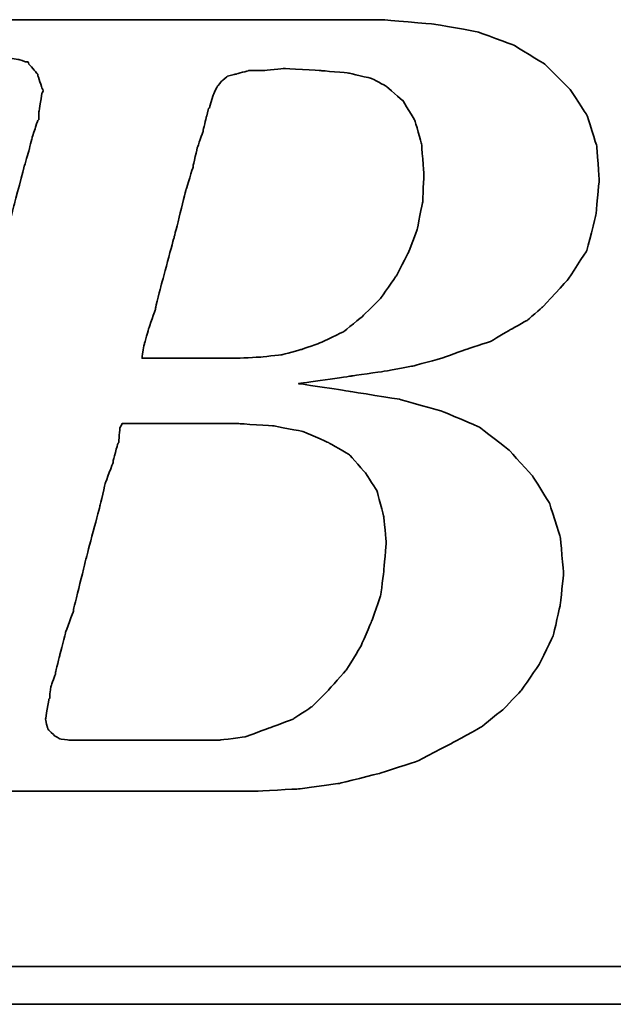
# Model space of a CAD drawing. Header units: millimetres. Extents: x 392 to 686, y 99 to 222.
# Tile 31 of 51: x 600.69 to 604.04, y 130.03 to 135.58. Entities that reach past the tile are written whole.
import ezdxf

# ---------------------------------------------------------------- set-up
doc = ezdxf.new("R2010")
doc.units = ezdxf.units.MM
doc.layers.add('DIM', color=4, linetype='Continuous')
doc.layers.add('layer 1', color=7, linetype='Continuous')

# ---------------------------------------------------------------- blocks, each defined once
blk = doc.blocks.new('TBI MOTION logo(完整正式版)')
at = {"layer": 'layer 1', "color": 22, "lineweight": 35}
for points, knots in [([(-64.65375, -6.86375), (-64.65375, -6.86375), (-64.84375, -7.29625), (-64.84375, -7.29625), (-64.84375, -7.29625), (-64.84375, -7.29625), (-64.86875, -7.34375), (-64.86875, -7.34375), (-64.86875, -7.34375), (-64.86875, -7.34375), (-64.86875, -7.36875), (-64.86875, -7.36875), (-64.86875, -7.36875), (-64.86875, -7.36875), (-65.15375, -7.65375), (-65.15375, -7.65375), (-65.15375, -7.65375), (-65.15375, -7.65375), (-65.17875, -7.65375), (-65.17875, -7.65375), (-65.17875, -7.65375), (-65.17875, -7.65375), (-65.20375, -7.67875), (-65.20375, -7.67875), (-65.20375, -7.67875), (-65.20375, -7.67875), (-65.58875, -7.87125), (-65.58875, -7.87125), (-65.58875, -7.87125), (-65.58875, -7.87125), (-65.63375, -7.87125), (-65.63375, -7.87125), (-65.63375, -7.87125), (-65.63375, -7.87125), (-65.65875, -7.89375), (-65.65875, -7.89375), (-65.65875, -7.89375), (-65.65875, -7.89375), (-66.09375, -7.94375), (-66.09375, -7.94375), (-66.09375, -7.94375), (-66.09375, -7.94375), (-66.11375, -7.94375), (-66.11375, -7.94375), (-66.11375, -7.94375), (-66.11375, -7.94375), (-66.16375, -7.94375), (-66.16375, -7.94375), (-66.16375, -7.94375), (-66.16375, -7.94375), (-66.30875, -7.94375), (-66.30875, -7.94375), (-66.30875, -7.94375), (-66.30875, -7.94375), (-66.69375, -7.94375), (-66.69375, -7.94375), (-66.69375, -7.94375), (-66.69375, -7.94375), (-67.07375, -7.94375), (-67.07375, -7.94375), (-67.07375, -7.94375), (-67.07375, -7.94375), (-67.12375, -7.94375), (-67.12375, -7.94375), (-67.12375, -7.94375), (-67.12375, -7.94375), (-67.12375, -7.96625), (-67.12375, -7.96625), (-67.12375, -7.96625), (-67.12375, -7.96625), (-67.14875, -7.99125), (-67.14875, -7.99125), (-67.14875, -7.99125), (-67.14875, -7.99125), (-67.24375, -8.34875), (-67.24375, -8.34875), (-67.24375, -8.34875), (-67.24375, -8.34875), (-67.31375, -8.68625), (-67.31375, -8.68625), (-67.31375, -8.68625), (-67.31375, -8.68625), (-67.26875, -8.68625), (-67.26875, -8.68625), (-67.26875, -8.68625), (-67.26875, -8.68625), (-67.07375, -8.68625), (-67.07375, -8.68625), (-67.07375, -8.68625), (-67.07375, -8.68625), (-66.54875, -8.68625), (-66.54875, -8.68625), (-66.54875, -8.68625), (-66.54875, -8.68625), (-65.82625, -8.68625), (-65.82625, -8.68625), (-65.82625, -8.68625), (-65.82625, -8.68625), (-65.01375, -8.68625), (-65.01375, -8.68625), (-65.01375, -8.68625), (-65.01375, -8.68625), (-64.05375, -8.68625), (-64.05375, -8.68625), (-64.05375, -8.68625), (-64.05375, -8.68625), (-62.08375, -8.68625), (-62.08375, -8.68625), (-62.08375, -8.68625), (-62.08375, -8.68625), (-60.06875, -8.68625), (-60.06875, -8.68625), (-60.06875, -8.68625), (-60.06875, -8.68625), (-59.10875, -8.68625), (-59.10875, -8.68625), (-59.10875, -8.68625), (-59.10875, -8.68625), (-58.29375, -8.68625), (-58.29375, -8.68625), (-58.29375, -8.68625), (-58.29375, -8.68625), (-57.57375, -8.68625), (-57.57375, -8.68625), (-57.57375, -8.68625), (-57.57375, -8.68625), (-57.04875, -8.68625), (-57.04875, -8.68625), (-57.04875, -8.68625), (-57.04875, -8.68625), (-56.85375, -8.68625), (-56.85375, -8.68625), (-56.85375, -8.68625), (-56.85375, -8.68625), (-56.70875, -8.68625), (-56.70875, -8.68625), (-56.70875, -8.68625), (-56.70875, -8.68625), (-56.61375, -8.68625), (-56.61375, -8.68625), (-56.61375, -8.68625), (-56.61375, -8.68625), (-56.56875, -8.68625), (-56.56875, -8.68625), (-56.56875, -8.68625), (-56.56875, -8.68625), (-55.65375, -8.63875), (-55.65375, -8.63875), (-55.65375, -8.63875), (-55.65375, -8.63875), (-54.76875, -8.51875), (-54.76875, -8.51875), (-54.76875, -8.51875), (-54.76875, -8.51875), (-53.90375, -8.30375), (-53.90375, -8.30375), (-53.90375, -8.30375), (-53.90375, -8.30375), (-53.08875, -8.03875), (-53.08875, -8.03875), (-53.08875, -8.03875), (-53.08875, -8.03875), (-52.34375, -7.65375), (-52.34375, -7.65375), (-52.34375, -7.65375), (-52.34375, -7.65375), (-51.69875, -7.29625), (-51.69875, -7.29625), (-51.69875, -7.29625), (-51.69875, -7.29625), (-51.21875, -6.91125), (-51.21875, -6.91125), (-51.21875, -6.91125), (-51.21875, -6.91125), (-50.83375, -6.50375), (-50.83375, -6.50375), (-50.83375, -6.50375), (-50.83375, -6.50375), (-50.44875, -5.94875), (-50.44875, -5.94875), (-50.44875, -5.94875), (-50.44875, -5.94875), (-50.13875, -5.30375), (-50.13875, -5.30375), (-50.13875, -5.30375), (-50.13875, -5.30375), (-49.99375, -4.65375), (-49.99375, -4.65375), (-49.99375, -4.65375), (-49.99375, -4.65375), (-49.92375, -3.98375), (-49.92375, -3.98375), (-49.92375, -3.98375), (-49.92375, -3.98375), (-49.99375, -3.19374), (-49.99375, -3.19374), (-49.99375, -3.19374), (-49.99375, -3.19374), (-50.23374, -2.44874), (-50.23374, -2.44874), (-50.23374, -2.44874), (-50.23374, -2.44874), (-50.59375, -1.87374), (-50.59375, -1.87374), (-50.59375, -1.87374), (-50.59375, -1.87374), (-51.09875, -1.31874), (-51.09875, -1.31874), (-51.09875, -1.31874), (-51.09875, -1.31874), (-51.74375, -0.81875), (-51.74375, -0.81875), (-51.74375, -0.81875), (-51.74375, -0.81875), (-52.53875, -0.48125), (-52.53875, -0.48125), (-52.53875, -0.48125), (-52.53875, -0.48125), (-53.47375, -0.21875), (-53.47375, -0.21875), (-53.47375, -0.21875), (-53.47375, -0.21875), (-54.52875, -0.04874), (-54.52875, -0.04874), (-54.52875, -0.04874), (-54.52875, -0.04874), (-55.65375, 0.12125), (-55.65375, 0.12125), (-55.65375, 0.12125), (-55.65375, 0.12125), (-54.50375, 0.28624), (-54.50375, 0.28624), (-54.50375, 0.28624), (-54.50375, 0.28624), (-53.83375, 0.38124), (-53.83375, 0.38124), (-53.83375, 0.38124), (-53.83375, 0.38124), (-53.18375, 0.50125), (-53.18375, 0.50125), (-53.18375, 0.50125), (-53.18375, 0.50125), (-52.55875, 0.66874), (-52.55875, 0.66874), (-52.55875, 0.66874), (-52.55875, 0.66874), (-52.03375, 0.86124), (-52.03375, 0.86124), (-52.03375, 0.86124), (-52.03375, 0.86124), (-51.50374, 1.03124), (-51.50374, 1.03124), (-51.50374, 1.03124), (-51.50374, 1.03124), (-51.09875, 1.27125), (-51.09875, 1.27125), (-51.09875, 1.27125), (-51.09875, 1.27125), (-50.71375, 1.48624), (-50.71375, 1.48624), (-50.71375, 1.48624), (-50.71375, 1.48624), (-50.37625, 1.77625), (-50.37625, 1.77625), (-50.37625, 1.77625), (-50.37625, 1.77625), (-49.82375, 2.37625), (-49.82375, 2.37625), (-49.82375, 2.37625), (-49.82375, 2.37625), (-49.41875, 2.99625), (-49.41875, 2.99625), (-49.41875, 2.99625), (-49.41875, 2.99625), (-49.22375, 3.76625), (-49.22375, 3.76625), (-49.22375, 3.76625), (-49.22375, 3.76625), (-49.15375, 4.50874), (-49.15375, 4.50874), (-49.15375, 4.50874), (-49.15375, 4.50874), (-49.20375, 5.25125), (-49.20375, 5.25125), (-49.20375, 5.25125), (-49.20375, 5.25125), (-49.41875, 5.92625), (-49.41875, 5.92625), (-49.41875, 5.92625), (-49.41875, 5.92625), (-49.77875, 6.47625), (-49.77875, 6.47625), (-49.77875, 6.47625), (-49.77875, 6.47625), (-50.33125, 7.02624), (-50.33125, 7.02624), (-50.33125, 7.02624), (-50.33125, 7.02624), (-51.00125, 7.43625), (-51.00125, 7.43625), (-51.00125, 7.43625), (-51.00125, 7.43625), (-51.79375, 7.72625), (-51.79375, 7.72625), (-51.79375, 7.72625), (-51.79375, 7.72625), (-52.72875, 7.89124), (-52.72875, 7.89124), (-52.72875, 7.89124), (-52.72875, 7.89124), (-53.83375, 7.98625), (-53.83375, 7.98625), (-53.83375, 7.98625), (-53.83375, 7.98625), (-53.92875, 7.98625), (-53.92875, 7.98625), (-53.92875, 7.98625), (-53.92875, 7.98625), (-54.26375, 7.98625), (-54.26375, 7.98625), (-54.26375, 7.98625), (-54.26375, 7.98625), (-54.74375, 7.98625), (-54.74375, 7.98625), (-54.74375, 7.98625), (-54.74375, 7.98625), (-55.36875, 7.98625), (-55.36875, 7.98625), (-55.36875, 7.98625), (-55.36875, 7.98625), (-56.13375, 7.98625), (-56.13375, 7.98625), (-56.13375, 7.98625), (-56.13375, 7.98625), (-56.94875, 7.98625), (-56.94875, 7.98625), (-56.94875, 7.98625), (-56.94875, 7.98625), (-58.77625, 7.98625), (-58.77625, 7.98625), (-58.77625, 7.98625), (-58.77625, 7.98625), (-60.59875, 7.98625), (-60.59875, 7.98625), (-60.59875, 7.98625), (-60.59875, 7.98625), (-61.41375, 7.98625), (-61.41375, 7.98625), (-61.41375, 7.98625), (-61.41375, 7.98625), (-62.17875, 7.98625), (-62.17875, 7.98625), (-62.17875, 7.98625), (-62.17875, 7.98625), (-62.80375, 7.98625), (-62.80375, 7.98625), (-62.80375, 7.98625), (-62.80375, 7.98625), (-63.30625, 7.98625), (-63.30625, 7.98625), (-63.30625, 7.98625), (-63.30625, 7.98625), (-63.57375, 7.98625), (-63.57375, 7.98625), (-63.57375, 7.98625), (-63.57375, 7.98625), (-63.57375, 7.96375), (-63.57375, 7.96375), (-63.57375, 7.96375), (-63.57375, 7.96375), (-63.59875, 7.94125), (-63.59875, 7.94125), (-63.59875, 7.94125), (-63.59875, 7.94125), (-63.69375, 7.55625), (-63.69375, 7.55625), (-63.69375, 7.55625), (-63.69375, 7.55625), (-63.76375, 7.24624), (-63.76375, 7.24624), (-63.76375, 7.24624), (-63.76375, 7.24624), (-63.23875, 7.24624), (-63.23875, 7.24624), (-63.23875, 7.24624), (-63.23875, 7.24624), (-62.75875, 7.24624), (-62.75875, 7.24624), (-62.75875, 7.24624), (-62.75875, 7.24624), (-62.61125, 7.24624), (-62.61125, 7.24624), (-62.61125, 7.24624), (-62.61125, 7.24624), (-62.56625, 7.24624), (-62.56625, 7.24624), (-62.56625, 7.24624), (-62.56625, 7.24624), (-62.22875, 7.24624), (-62.22875, 7.24624), (-62.22875, 7.24624), (-62.22875, 7.24624), (-62.20375, 7.24624), (-62.20375, 7.24624), (-62.20375, 7.24624), (-62.20375, 7.24624), (-62.17875, 7.21875), (-62.17875, 7.21875), (-62.17875, 7.21875), (-62.17875, 7.21875), (-61.96375, 7.17125), (-61.96375, 7.17125), (-61.96375, 7.17125), (-61.96375, 7.17125), (-61.72375, 7.12624), (-61.72375, 7.12624), (-61.72375, 7.12624), (-61.72375, 7.12624), (-61.70375, 7.12624), (-61.70375, 7.12624), (-61.70375, 7.12624), (-61.70375, 7.12624), (-61.55875, 7.07624), (-61.55875, 7.07624), (-61.55875, 7.07624), (-61.55875, 7.07624), (-61.50875, 7.07624), (-61.50875, 7.07624), (-61.50875, 7.07624), (-61.50875, 7.07624), (-61.48375, 7.02624), (-61.48375, 7.02624), (-61.48375, 7.02624), (-61.48375, 7.02624), (-61.31875, 6.83375), (-61.31875, 6.83375), (-61.31875, 6.83375), (-61.31875, 6.83375), (-61.29375, 6.81125), (-61.29375, 6.81125), (-61.29375, 6.81125), (-61.29375, 6.81125), (-61.29375, 6.78625), (-61.29375, 6.78625), (-61.29375, 6.78625), (-61.29375, 6.78625), (-61.19875, 6.50124), (-61.19875, 6.50124), (-61.19875, 6.50124), (-61.19875, 6.50124), (-61.17375, 6.45124), (-61.17375, 6.45124), (-61.17375, 6.45124), (-61.17375, 6.45124), (-61.19875, 6.40625), (-61.19875, 6.40625), (-61.19875, 6.40625), (-61.19875, 6.40625), (-61.26875, 5.99624), (-61.26875, 5.99624), (-61.26875, 5.99624), (-61.26875, 5.99624), (-61.26875, 5.85125), (-61.26875, 5.85125), (-61.26875, 5.85125), (-61.26875, 5.85125), (-61.26875, 5.82625), (-61.26875, 5.82625), (-61.26875, 5.82625), (-61.26875, 5.82625), (-61.29375, 5.80625), (-61.29375, 5.80625), (-61.29375, 5.80625), (-61.29375, 5.80625), (-61.34125, 5.66125), (-61.34125, 5.66125), (-61.34125, 5.66125), (-61.34125, 5.66125), (-61.41375, 5.44625), (-61.41375, 5.44625), (-61.41375, 5.44625), (-61.41375, 5.44625), (-61.48375, 5.15625), (-61.48375, 5.15625), (-61.48375, 5.15625), (-61.48375, 5.15625), (-61.58375, 4.82124), (-61.58375, 4.82124), (-61.58375, 4.82124), (-61.58375, 4.82124), (-61.79875, 4.00375), (-61.79875, 4.00375), (-61.79875, 4.00375), (-61.79875, 4.00375), (-62.05875, 2.99625), (-62.05875, 2.99625), (-62.05875, 2.99625), (-62.05875, 2.99625), (-62.34875, 1.91625), (-62.34875, 1.91625), (-62.34875, 1.91625), (-62.34875, 1.91625), (-62.97375, -0.41124), (-62.97375, -0.41124), (-62.97375, -0.41124), (-62.97375, -0.41124), (-63.59875, -2.75875), (-63.59875, -2.75875), (-63.59875, -2.75875), (-63.59875, -2.75875), (-63.88375, -3.86374), (-63.88375, -3.86374), (-63.88375, -3.86374), (-63.88375, -3.86374), (-64.14875, -4.82374), (-64.14875, -4.82374), (-64.14875, -4.82374), (-64.14875, -4.82374), (-64.36375, -5.64125), (-64.36375, -5.64125), (-64.36375, -5.64125), (-64.36375, -5.64125), (-64.43625, -5.97625), (-64.43625, -5.97625), (-64.43625, -5.97625), (-64.43625, -5.97625), (-64.50875, -6.28625), (-64.50875, -6.28625), (-64.50875, -6.28625), (-64.50875, -6.28625), (-64.50875, -6.30875), (-64.50875, -6.30875), (-64.50875, -6.30875), (-64.50875, -6.30875), (-64.57875, -6.50375), (-64.57875, -6.50375), (-64.57875, -6.50375), (-64.57875, -6.50375), (-64.62875, -6.69625), (-64.62875, -6.69625), (-64.62875, -6.69625), (-64.62875, -6.69625), (-64.62875, -6.76875), (-64.62875, -6.76875), (-64.62875, -6.76875), (-64.62875, -6.76875), (-64.62875, -6.81375), (-64.62875, -6.81375), (-64.62875, -6.81375), (-64.62875, -6.81375), (-64.62875, -6.83875), (-64.62875, -6.83875), (-64.62875, -6.83875), (-64.62875, -6.83875), (-64.65375, -6.86375), (-64.65375, -6.86375)], [0, 0, 0, 0, 0.00719424, 0.00719424, 0.00719424, 0.00719425, 0.01438849, 0.01438849, 0.01438849, 0.0143885, 0.02158273, 0.02158273, 0.02158273, 0.02158274, 0.02877698, 0.02877698, 0.02877698, 0.02877699, 0.03597122, 0.03597122, 0.03597122, 0.03597123, 0.04316547, 0.04316547, 0.04316547, 0.04316548, 0.05035971, 0.05035971, 0.05035971, 0.05035972, 0.05755396, 0.05755396, 0.05755396, 0.05755397, 0.0647482, 0.0647482, 0.0647482, 0.06474821, 0.07194245, 0.07194245, 0.07194245, 0.07194246, 0.07913669, 0.07913669, 0.07913669, 0.0791367, 0.08633094, 0.08633094, 0.08633094, 0.08633095, 0.09352518, 0.09352518, 0.09352518, 0.09352519, 0.10071942, 0.10071942, 0.10071942, 0.10071943, 0.10791367, 0.10791367, 0.10791367, 0.10791368, 0.11510791, 0.11510791, 0.11510791, 0.11510792, 0.12230216, 0.12230216, 0.12230216, 0.12230217, 0.1294964, 0.1294964, 0.1294964, 0.12949641, 0.13669065, 0.13669065, 0.13669065, 0.13669066, 0.14388489, 0.14388489, 0.14388489, 0.1438849, 0.15107914, 0.15107914, 0.15107914, 0.15107915, 0.15827338, 0.15827338, 0.15827338, 0.15827339, 0.16546763, 0.16546763, 0.16546763, 0.16546764, 0.17266187, 0.17266187, 0.17266187, 0.17266188, 0.17985612, 0.17985612, 0.17985612, 0.17985613, 0.18705036, 0.18705036, 0.18705036, 0.18705037, 0.1942446, 0.1942446, 0.1942446, 0.19424461, 0.20143885, 0.20143885, 0.20143885, 0.20143886, 0.20863309, 0.20863309, 0.20863309, 0.2086331, 0.21582734, 0.21582734, 0.21582734, 0.21582735, 0.22302158, 0.22302158, 0.22302158, 0.22302159, 0.23021583, 0.23021583, 0.23021583, 0.23021584, 0.23741007, 0.23741007, 0.23741007, 0.23741008, 0.24460432, 0.24460432, 0.24460432, 0.24460433, 0.25179856, 0.25179856, 0.25179856, 0.25179857, 0.25899281, 0.25899281, 0.25899281, 0.25899282, 0.26618705, 0.26618705, 0.26618705, 0.26618706, 0.27338129, 0.27338129, 0.27338129, 0.2733813, 0.28057554, 0.28057554, 0.28057554, 0.28057555, 0.28776978, 0.28776978, 0.28776978, 0.28776979, 0.29496403, 0.29496403, 0.29496403, 0.29496404, 0.30215827, 0.30215827, 0.30215827, 0.30215828, 0.30935252, 0.30935252, 0.30935252, 0.30935253, 0.31654676, 0.31654676, 0.31654676, 0.31654677, 0.32374101, 0.32374101, 0.32374101, 0.32374102, 0.33093525, 0.33093525, 0.33093525, 0.33093526, 0.3381295, 0.3381295, 0.3381295, 0.33812951, 0.34532374, 0.34532374, 0.34532374, 0.34532375, 0.35251799, 0.35251799, 0.35251799, 0.352518, 0.35971223, 0.35971223, 0.35971223, 0.35971224, 0.36690647, 0.36690647, 0.36690647, 0.36690648, 0.37410072, 0.37410072, 0.37410072, 0.37410073, 0.38129496, 0.38129496, 0.38129496, 0.38129497, 0.38848921, 0.38848921, 0.38848921, 0.38848922, 0.39568345, 0.39568345, 0.39568345, 0.39568346, 0.4028777, 0.4028777, 0.4028777, 0.40287771, 0.41007194, 0.41007194, 0.41007194, 0.41007195, 0.41726619, 0.41726619, 0.41726619, 0.4172662, 0.42446043, 0.42446043, 0.42446043, 0.42446044, 0.43165468, 0.43165468, 0.43165468, 0.43165469, 0.43884892, 0.43884892, 0.43884892, 0.43884893, 0.44604317, 0.44604317, 0.44604317, 0.44604318, 0.45323741, 0.45323741, 0.45323741, 0.45323742, 0.46043165, 0.46043165, 0.46043165, 0.46043166, 0.4676259, 0.4676259, 0.4676259, 0.46762591, 0.47482014, 0.47482014, 0.47482014, 0.47482015, 0.48201439, 0.48201439, 0.48201439, 0.4820144, 0.48920863, 0.48920863, 0.48920863, 0.48920864, 0.49640288, 0.49640288, 0.49640288, 0.49640289, 0.50359712, 0.50359712, 0.50359712, 0.50359713, 0.51079137, 0.51079137, 0.51079137, 0.51079138, 0.51798561, 0.51798561, 0.51798561, 0.51798562, 0.52517986, 0.52517986, 0.52517986, 0.52517987, 0.5323741, 0.5323741, 0.5323741, 0.53237411, 0.53956835, 0.53956835, 0.53956835, 0.53956836, 0.54676259, 0.54676259, 0.54676259, 0.5467626, 0.55395683, 0.55395683, 0.55395683, 0.55395684, 0.56115108, 0.56115108, 0.56115108, 0.56115109, 0.56834532, 0.56834532, 0.56834532, 0.56834533, 0.57553957, 0.57553957, 0.57553957, 0.57553958, 0.58273381, 0.58273381, 0.58273381, 0.58273382, 0.58992806, 0.58992806, 0.58992806, 0.58992807, 0.5971223, 0.5971223, 0.5971223, 0.59712231, 0.60431655, 0.60431655, 0.60431655, 0.60431656, 0.61151079, 0.61151079, 0.61151079, 0.6115108, 0.61870504, 0.61870504, 0.61870504, 0.61870505, 0.62589928, 0.62589928, 0.62589928, 0.62589929, 0.63309353, 0.63309353, 0.63309353, 0.63309354, 0.64028777, 0.64028777, 0.64028777, 0.64028778, 0.64748201, 0.64748201, 0.64748201, 0.64748202, 0.65467626, 0.65467626, 0.65467626, 0.65467627, 0.6618705, 0.6618705, 0.6618705, 0.66187051, 0.66906475, 0.66906475, 0.66906475, 0.66906476, 0.67625899, 0.67625899, 0.67625899, 0.676259, 0.68345324, 0.68345324, 0.68345324, 0.68345325, 0.69064748, 0.69064748, 0.69064748, 0.69064749, 0.69784173, 0.69784173, 0.69784173, 0.69784174, 0.70503597, 0.70503597, 0.70503597, 0.70503598, 0.71223022, 0.71223022, 0.71223022, 0.71223023, 0.71942446, 0.71942446, 0.71942446, 0.71942447, 0.72661871, 0.72661871, 0.72661871, 0.72661872, 0.73381295, 0.73381295, 0.73381295, 0.73381296, 0.74100719, 0.74100719, 0.74100719, 0.7410072, 0.74820144, 0.74820144, 0.74820144, 0.74820145, 0.75539568, 0.75539568, 0.75539568, 0.75539569, 0.76258993, 0.76258993, 0.76258993, 0.76258994, 0.76978417, 0.76978417, 0.76978417, 0.76978418, 0.77697842, 0.77697842, 0.77697842, 0.77697843, 0.78417266, 0.78417266, 0.78417266, 0.78417267, 0.79136691, 0.79136691, 0.79136691, 0.79136692, 0.79856115, 0.79856115, 0.79856115, 0.79856116, 0.8057554, 0.8057554, 0.8057554, 0.80575541, 0.81294964, 0.81294964, 0.81294964, 0.81294965, 0.82014388, 0.82014388, 0.82014388, 0.82014389, 0.82733813, 0.82733813, 0.82733813, 0.82733814, 0.83453237, 0.83453237, 0.83453237, 0.83453238, 0.84172662, 0.84172662, 0.84172662, 0.84172663, 0.84892086, 0.84892086, 0.84892086, 0.84892087, 0.85611511, 0.85611511, 0.85611511, 0.85611512, 0.86330935, 0.86330935, 0.86330935, 0.86330936, 0.8705036, 0.8705036, 0.8705036, 0.87050361, 0.87769784, 0.87769784, 0.87769784, 0.87769785, 0.88489209, 0.88489209, 0.88489209, 0.8848921, 0.89208633, 0.89208633, 0.89208633, 0.89208634, 0.89928058, 0.89928058, 0.89928058, 0.89928059, 0.90647482, 0.90647482, 0.90647482, 0.90647483, 0.91366906, 0.91366906, 0.91366906, 0.91366907, 0.92086331, 0.92086331, 0.92086331, 0.92086332, 0.92805755, 0.92805755, 0.92805755, 0.92805756, 0.9352518, 0.9352518, 0.9352518, 0.93525181, 0.94244604, 0.94244604, 0.94244604, 0.94244605, 0.94964029, 0.94964029, 0.94964029, 0.9496403, 0.95683453, 0.95683453, 0.95683453, 0.95683454, 0.96402878, 0.96402878, 0.96402878, 0.96402879, 0.97122302, 0.97122302, 0.97122302, 0.97122303, 0.97841727, 0.97841727, 0.97841727, 0.97841728, 0.98561151, 0.98561151, 0.98561151, 0.98561152, 0.99280576, 0.99280576, 0.99280576, 0.99280577, 1, 1, 1, 1]), ([(-57.50375, 6.35625), (-57.50375, 6.35625), (-57.57375, 6.11625), (-57.57375, 6.11625), (-57.57375, 6.11625), (-57.57375, 6.11625), (-57.57375, 6.09125), (-57.57375, 6.09125), (-57.57375, 6.09125), (-57.57375, 6.09125), (-57.59875, 6.06625), (-57.59875, 6.06625), (-57.59875, 6.06625), (-57.59875, 6.06625), (-57.64875, 5.87625), (-57.64875, 5.87625), (-57.64875, 5.87625), (-57.64875, 5.87625), (-57.71875, 5.58875), (-57.71875, 5.58875), (-57.71875, 5.58875), (-57.71875, 5.58875), (-57.71875, 5.56625), (-57.71875, 5.56625), (-57.71875, 5.56625), (-57.71875, 5.56625), (-57.83875, 5.23125), (-57.83875, 5.23125), (-57.83875, 5.23125), (-57.83875, 5.23125), (-57.93625, 4.82124), (-57.93625, 4.82124), (-57.93625, 4.82124), (-57.93625, 4.82124), (-57.93625, 4.79624), (-57.93625, 4.79624), (-57.93625, 4.79624), (-57.93625, 4.79624), (-58.07875, 4.34125), (-58.07875, 4.34125), (-58.07875, 4.34125), (-58.07875, 4.34125), (-58.34375, 3.28625), (-58.34375, 3.28625), (-58.34375, 3.28625), (-58.34375, 3.28625), (-58.62875, 2.23124), (-58.62875, 2.23124), (-58.62875, 2.23124), (-58.62875, 2.23124), (-58.74875, 1.75125), (-58.74875, 1.75125), (-58.74875, 1.75125), (-58.74875, 1.75125), (-58.74875, 1.72625), (-58.74875, 1.72625), (-58.74875, 1.72625), (-58.74875, 1.72625), (-58.89375, 1.31625), (-58.89375, 1.31625), (-58.89375, 1.31625), (-58.89375, 1.31625), (-58.98875, 0.98124), (-58.98875, 0.98124), (-58.98875, 0.98124), (-58.98875, 0.98124), (-59.03875, 0.71625), (-59.03875, 0.71625), (-59.03875, 0.71625), (-59.03875, 0.71625), (-59.03875, 0.66874), (-59.03875, 0.66874), (-59.03875, 0.66874), (-59.03875, 0.66874), (-58.91875, 0.66874), (-58.91875, 0.66874), (-58.91875, 0.66874), (-58.91875, 0.66874), (-58.53375, 0.66874), (-58.53375, 0.66874), (-58.53375, 0.66874), (-58.53375, 0.66874), (-58.10375, 0.66874), (-58.10375, 0.66874), (-58.10375, 0.66874), (-58.10375, 0.66874), (-57.66875, 0.66874), (-57.66875, 0.66874), (-57.66875, 0.66874), (-57.66875, 0.66874), (-57.33375, 0.66874), (-57.33375, 0.66874), (-57.33375, 0.66874), (-57.33375, 0.66874), (-57.09375, 0.66874), (-57.09375, 0.66874), (-57.09375, 0.66874), (-57.09375, 0.66874), (-56.99875, 0.66874), (-56.99875, 0.66874), (-56.99875, 0.66874), (-56.99875, 0.66874), (-56.49375, 0.69374), (-56.49375, 0.69374), (-56.49375, 0.69374), (-56.49375, 0.69374), (-56.01375, 0.74374), (-56.01375, 0.74374), (-56.01375, 0.74374), (-56.01375, 0.74374), (-55.58375, 0.86124), (-55.58375, 0.86124), (-55.58375, 0.86124), (-55.58375, 0.86124), (-55.17375, 1.00624), (-55.17375, 1.00624), (-55.17375, 1.00624), (-55.17375, 1.00624), (-54.67375, 1.24625), (-54.67375, 1.24625), (-54.67375, 1.24625), (-54.67375, 1.24625), (-54.26375, 1.58124), (-54.26375, 1.58124), (-54.26375, 1.58124), (-54.26375, 1.58124), (-53.87875, 1.96374), (-53.87875, 1.96374), (-53.87875, 1.96374), (-53.87875, 1.96374), (-53.54375, 2.44625), (-53.54375, 2.44625), (-53.54375, 2.44625), (-53.54375, 2.44625), (-53.27875, 2.95125), (-53.27875, 2.95125), (-53.27875, 2.95125), (-53.27875, 2.95125), (-53.08875, 3.45124), (-53.08875, 3.45124), (-53.08875, 3.45124), (-53.08875, 3.45124), (-52.96875, 4.05124), (-52.96875, 4.05124), (-52.96875, 4.05124), (-52.96875, 4.05124), (-52.94375, 4.65125), (-52.94375, 4.65125), (-52.94375, 4.65125), (-52.94375, 4.65125), (-52.99375, 5.30125), (-52.99375, 5.30125), (-52.99375, 5.30125), (-52.99375, 5.30125), (-53.13875, 5.80625), (-53.13875, 5.80625), (-53.13875, 5.80625), (-53.13875, 5.80625), (-53.39875, 6.23625), (-53.39875, 6.23625), (-53.39875, 6.23625), (-53.39875, 6.23625), (-53.75875, 6.54875), (-53.75875, 6.54875), (-53.75875, 6.54875), (-53.75875, 6.54875), (-54.07375, 6.71625), (-54.07375, 6.71625), (-54.07375, 6.71625), (-54.07375, 6.71625), (-54.57375, 6.83375), (-54.57375, 6.83375), (-54.57375, 6.83375), (-54.57375, 6.83375), (-55.17375, 6.88625), (-55.17375, 6.88625), (-55.17375, 6.88625), (-55.17375, 6.88625), (-55.96875, 6.93125), (-55.96875, 6.93125), (-55.96875, 6.93125), (-55.96875, 6.93125), (-56.39875, 6.88625), (-56.39875, 6.88625), (-56.39875, 6.88625), (-56.39875, 6.88625), (-56.42125, 6.88625), (-56.42125, 6.88625), (-56.42125, 6.88625), (-56.42125, 6.88625), (-56.73375, 6.88625), (-56.73375, 6.88625), (-56.73375, 6.88625), (-56.73375, 6.88625), (-56.99875, 6.81125), (-56.99875, 6.81125), (-56.99875, 6.81125), (-56.99875, 6.81125), (-57.02375, 6.81125), (-57.02375, 6.81125), (-57.02375, 6.81125), (-57.02375, 6.81125), (-57.18875, 6.76625), (-57.18875, 6.76625), (-57.18875, 6.76625), (-57.18875, 6.76625), (-57.30875, 6.66625), (-57.30875, 6.66625), (-57.30875, 6.66625), (-57.30875, 6.66625), (-57.40875, 6.54875), (-57.40875, 6.54875), (-57.40875, 6.54875), (-57.40875, 6.54875), (-57.50375, 6.35625), (-57.50375, 6.35625)], [0, 0, 0, 0, 0.01851852, 0.01851852, 0.01851852, 0.01851853, 0.03703704, 0.03703704, 0.03703704, 0.03703705, 0.05555556, 0.05555556, 0.05555556, 0.05555557, 0.07407407, 0.07407407, 0.07407407, 0.07407408, 0.09259259, 0.09259259, 0.09259259, 0.0925926, 0.11111111, 0.11111111, 0.11111111, 0.11111112, 0.12962963, 0.12962963, 0.12962963, 0.12962964, 0.14814815, 0.14814815, 0.14814815, 0.14814816, 0.16666667, 0.16666667, 0.16666667, 0.16666668, 0.18518519, 0.18518519, 0.18518519, 0.1851852, 0.2037037, 0.2037037, 0.2037037, 0.20370371, 0.22222222, 0.22222222, 0.22222222, 0.22222223, 0.24074074, 0.24074074, 0.24074074, 0.24074075, 0.25925926, 0.25925926, 0.25925926, 0.25925927, 0.27777778, 0.27777778, 0.27777778, 0.27777779, 0.2962963, 0.2962963, 0.2962963, 0.29629631, 0.31481481, 0.31481481, 0.31481481, 0.31481482, 0.33333333, 0.33333333, 0.33333333, 0.33333334, 0.35185185, 0.35185185, 0.35185185, 0.35185186, 0.37037037, 0.37037037, 0.37037037, 0.37037038, 0.38888889, 0.38888889, 0.38888889, 0.3888889, 0.40740741, 0.40740741, 0.40740741, 0.40740742, 0.42592593, 0.42592593, 0.42592593, 0.42592594, 0.44444444, 0.44444444, 0.44444444, 0.44444445, 0.46296296, 0.46296296, 0.46296296, 0.46296297, 0.48148148, 0.48148148, 0.48148148, 0.48148149, 0.5, 0.5, 0.5, 0.50000001, 0.51851852, 0.51851852, 0.51851852, 0.51851853, 0.53703704, 0.53703704, 0.53703704, 0.53703705, 0.55555556, 0.55555556, 0.55555556, 0.55555557, 0.57407407, 0.57407407, 0.57407407, 0.57407408, 0.59259259, 0.59259259, 0.59259259, 0.5925926, 0.61111111, 0.61111111, 0.61111111, 0.61111112, 0.62962963, 0.62962963, 0.62962963, 0.62962964, 0.64814815, 0.64814815, 0.64814815, 0.64814816, 0.66666667, 0.66666667, 0.66666667, 0.66666668, 0.68518519, 0.68518519, 0.68518519, 0.6851852, 0.7037037, 0.7037037, 0.7037037, 0.70370371, 0.72222222, 0.72222222, 0.72222222, 0.72222223, 0.74074074, 0.74074074, 0.74074074, 0.74074075, 0.75925926, 0.75925926, 0.75925926, 0.75925927, 0.77777778, 0.77777778, 0.77777778, 0.77777779, 0.7962963, 0.7962963, 0.7962963, 0.79629631, 0.81481481, 0.81481481, 0.81481481, 0.81481482, 0.83333333, 0.83333333, 0.83333333, 0.83333334, 0.85185185, 0.85185185, 0.85185185, 0.85185186, 0.87037037, 0.87037037, 0.87037037, 0.87037038, 0.88888889, 0.88888889, 0.88888889, 0.8888889, 0.90740741, 0.90740741, 0.90740741, 0.90740742, 0.92592593, 0.92592593, 0.92592593, 0.92592594, 0.94444444, 0.94444444, 0.94444444, 0.94444445, 0.96296296, 0.96296296, 0.96296296, 0.96296297, 0.98148148, 0.98148148, 0.98148148, 0.98148149, 1, 1, 1, 1]), ([(-61.03125, -6.57375), (-61.03125, -6.57375), (-61.03125, -6.67125), (-61.03125, -6.67125), (-61.03125, -6.67125), (-61.03125, -6.67125), (-61.05375, -6.69625), (-61.05375, -6.69625), (-61.05375, -6.69625), (-61.05375, -6.69625), (-61.12375, -7.12875), (-61.12375, -7.12875), (-61.12375, -7.12875), (-61.12375, -7.12875), (-61.07875, -7.34375), (-61.07875, -7.34375), (-61.07875, -7.34375), (-61.07875, -7.34375), (-60.93375, -7.48875), (-60.93375, -7.48875), (-60.93375, -7.48875), (-60.93375, -7.48875), (-60.81375, -7.55625), (-60.81375, -7.55625), (-60.81375, -7.55625), (-60.81375, -7.55625), (-60.62375, -7.58375), (-60.62375, -7.58375), (-60.62375, -7.58375), (-60.62375, -7.58375), (-60.30875, -7.58375), (-60.30875, -7.58375), (-60.30875, -7.58375), (-60.30875, -7.58375), (-59.97375, -7.58375), (-59.97375, -7.58375), (-59.97375, -7.58375), (-59.97375, -7.58375), (-59.87875, -7.58375), (-59.87875, -7.58375), (-59.87875, -7.58375), (-59.87875, -7.58375), (-59.63625, -7.58375), (-59.63625, -7.58375), (-59.63625, -7.58375), (-59.63625, -7.58375), (-58.96875, -7.58375), (-58.96875, -7.58375), (-58.96875, -7.58375), (-58.96875, -7.58375), (-58.29375, -7.58375), (-58.29375, -7.58375), (-58.29375, -7.58375), (-58.29375, -7.58375), (-58.05375, -7.58375), (-58.05375, -7.58375), (-58.05375, -7.58375), (-58.05375, -7.58375), (-57.98375, -7.58375), (-57.98375, -7.58375), (-57.98375, -7.58375), (-57.98375, -7.58375), (-57.35875, -7.58375), (-57.35875, -7.58375), (-57.35875, -7.58375), (-57.35875, -7.58375), (-56.78375, -7.50875), (-56.78375, -7.50875), (-56.78375, -7.50875), (-56.78375, -7.50875), (-56.27875, -7.31875), (-56.27875, -7.31875), (-56.27875, -7.31875), (-56.27875, -7.31875), (-55.77375, -7.12875), (-55.77375, -7.12875), (-55.77375, -7.12875), (-55.77375, -7.12875), (-55.36875, -6.86375), (-55.36875, -6.86375), (-55.36875, -6.86375), (-55.36875, -6.86375), (-55.00875, -6.50375), (-55.00875, -6.50375), (-55.00875, -6.50375), (-55.00875, -6.50375), (-54.62375, -6.06875), (-54.62375, -6.06875), (-54.62375, -6.06875), (-54.62375, -6.06875), (-54.31375, -5.56875), (-54.31375, -5.56875), (-54.31375, -5.56875), (-54.31375, -5.56875), (-54.07375, -5.01625), (-54.07375, -5.01625), (-54.07375, -5.01625), (-54.07375, -5.01625), (-53.87875, -4.46374), (-53.87875, -4.46374), (-53.87875, -4.46374), (-53.87875, -4.46374), (-53.80875, -3.91375), (-53.80875, -3.91375), (-53.80875, -3.91375), (-53.80875, -3.91375), (-53.75875, -3.31375), (-53.75875, -3.31375), (-53.75875, -3.31375), (-53.75875, -3.31375), (-53.80875, -2.75875), (-53.80875, -2.75875), (-53.80875, -2.75875), (-53.80875, -2.75875), (-53.95375, -2.20875), (-53.95375, -2.20875), (-53.95375, -2.20875), (-53.95375, -2.20875), (-54.19375, -1.82625), (-54.19375, -1.82625), (-54.19375, -1.82625), (-54.19375, -1.82625), (-54.55375, -1.41875), (-54.55375, -1.41875), (-54.55375, -1.41875), (-54.55375, -1.41875), (-55.00875, -1.15125), (-55.00875, -1.15125), (-55.00875, -1.15125), (-55.00875, -1.15125), (-55.56125, -0.91375), (-55.56125, -0.91375), (-55.56125, -0.91375), (-55.56125, -0.91375), (-56.18125, -0.79375), (-56.18125, -0.79375), (-56.18125, -0.79375), (-56.18125, -0.79375), (-56.94875, -0.74374), (-56.94875, -0.74374), (-56.94875, -0.74374), (-56.94875, -0.74374), (-56.99875, -0.74374), (-56.99875, -0.74374), (-56.99875, -0.74374), (-56.99875, -0.74374), (-57.09375, -0.74374), (-57.09375, -0.74374), (-57.09375, -0.74374), (-57.09375, -0.74374), (-57.38375, -0.74374), (-57.38375, -0.74374), (-57.38375, -0.74374), (-57.38375, -0.74374), (-57.76875, -0.74374), (-57.76875, -0.74374), (-57.76875, -0.74374), (-57.76875, -0.74374), (-58.24625, -0.74374), (-58.24625, -0.74374), (-58.24625, -0.74374), (-58.24625, -0.74374), (-58.72875, -0.74374), (-58.72875, -0.74374), (-58.72875, -0.74374), (-58.72875, -0.74374), (-59.20875, -0.74374), (-59.20875, -0.74374), (-59.20875, -0.74374), (-59.20875, -0.74374), (-59.46875, -0.74374), (-59.46875, -0.74374), (-59.46875, -0.74374), (-59.46875, -0.74374), (-59.51625, -0.83875), (-59.51625, -0.83875), (-59.51625, -0.83875), (-59.51625, -0.83875), (-59.54375, -1.15125), (-59.54375, -1.15125), (-59.54375, -1.15125), (-59.54375, -1.15125), (-59.56375, -1.17874), (-59.56375, -1.17874), (-59.56375, -1.17874), (-59.56375, -1.17874), (-59.66375, -1.55875), (-59.66375, -1.55875), (-59.66375, -1.55875), (-59.66375, -1.55875), (-59.66375, -1.58375), (-59.66375, -1.58375), (-59.66375, -1.58375), (-59.66375, -1.58375), (-59.82875, -2.01874), (-59.82875, -2.01874), (-59.82875, -2.01874), (-59.82875, -2.01874), (-59.94875, -2.52125), (-59.94875, -2.52125), (-59.94875, -2.52125), (-59.94875, -2.52125), (-60.23875, -3.62375), (-60.23875, -3.62375), (-60.23875, -3.62375), (-60.23875, -3.62375), (-60.52375, -4.77624), (-60.52375, -4.77624), (-60.52375, -4.77624), (-60.52375, -4.77624), (-60.52375, -4.79874), (-60.52375, -4.79874), (-60.52375, -4.79874), (-60.52375, -4.79874), (-60.69125, -5.25375), (-60.69125, -5.25375), (-60.69125, -5.25375), (-60.69125, -5.25375), (-60.81375, -5.73625), (-60.81375, -5.73625), (-60.81375, -5.73625), (-60.81375, -5.73625), (-60.90875, -6.11875), (-60.90875, -6.11875), (-60.90875, -6.11875), (-60.90875, -6.11875), (-60.90875, -6.14375), (-60.90875, -6.14375), (-60.90875, -6.14375), (-60.90875, -6.14375), (-61.00375, -6.40875), (-61.00375, -6.40875), (-61.00375, -6.40875), (-61.00375, -6.40875), (-61.03125, -6.57375), (-61.03125, -6.57375)], [0, 0, 0, 0, 0.01694915, 0.01694915, 0.01694915, 0.01694916, 0.03389831, 0.03389831, 0.03389831, 0.03389832, 0.05084746, 0.05084746, 0.05084746, 0.05084747, 0.06779661, 0.06779661, 0.06779661, 0.06779662, 0.08474576, 0.08474576, 0.08474576, 0.08474577, 0.10169492, 0.10169492, 0.10169492, 0.10169493, 0.11864407, 0.11864407, 0.11864407, 0.11864408, 0.13559322, 0.13559322, 0.13559322, 0.13559323, 0.15254237, 0.15254237, 0.15254237, 0.15254238, 0.16949153, 0.16949153, 0.16949153, 0.16949154, 0.18644068, 0.18644068, 0.18644068, 0.18644069, 0.20338983, 0.20338983, 0.20338983, 0.20338984, 0.22033898, 0.22033898, 0.22033898, 0.22033899, 0.23728814, 0.23728814, 0.23728814, 0.23728815, 0.25423729, 0.25423729, 0.25423729, 0.2542373, 0.27118644, 0.27118644, 0.27118644, 0.27118645, 0.28813559, 0.28813559, 0.28813559, 0.2881356, 0.30508475, 0.30508475, 0.30508475, 0.30508476, 0.3220339, 0.3220339, 0.3220339, 0.32203391, 0.33898305, 0.33898305, 0.33898305, 0.33898306, 0.3559322, 0.3559322, 0.3559322, 0.35593221, 0.37288136, 0.37288136, 0.37288136, 0.37288137, 0.38983051, 0.38983051, 0.38983051, 0.38983052, 0.40677966, 0.40677966, 0.40677966, 0.40677967, 0.42372881, 0.42372881, 0.42372881, 0.42372882, 0.44067797, 0.44067797, 0.44067797, 0.44067798, 0.45762712, 0.45762712, 0.45762712, 0.45762713, 0.47457627, 0.47457627, 0.47457627, 0.47457628, 0.49152542, 0.49152542, 0.49152542, 0.49152543, 0.50847458, 0.50847458, 0.50847458, 0.50847459, 0.52542373, 0.52542373, 0.52542373, 0.52542374, 0.54237288, 0.54237288, 0.54237288, 0.54237289, 0.55932203, 0.55932203, 0.55932203, 0.55932204, 0.57627119, 0.57627119, 0.57627119, 0.5762712, 0.59322034, 0.59322034, 0.59322034, 0.59322035, 0.61016949, 0.61016949, 0.61016949, 0.6101695, 0.62711864, 0.62711864, 0.62711864, 0.62711865, 0.6440678, 0.6440678, 0.6440678, 0.64406781, 0.66101695, 0.66101695, 0.66101695, 0.66101696, 0.6779661, 0.6779661, 0.6779661, 0.67796611, 0.69491525, 0.69491525, 0.69491525, 0.69491526, 0.71186441, 0.71186441, 0.71186441, 0.71186442, 0.72881356, 0.72881356, 0.72881356, 0.72881357, 0.74576271, 0.74576271, 0.74576271, 0.74576272, 0.76271186, 0.76271186, 0.76271186, 0.76271187, 0.77966102, 0.77966102, 0.77966102, 0.77966103, 0.79661017, 0.79661017, 0.79661017, 0.79661018, 0.81355932, 0.81355932, 0.81355932, 0.81355933, 0.83050847, 0.83050847, 0.83050847, 0.83050848, 0.84745763, 0.84745763, 0.84745763, 0.84745764, 0.86440678, 0.86440678, 0.86440678, 0.86440679, 0.88135593, 0.88135593, 0.88135593, 0.88135594, 0.89830508, 0.89830508, 0.89830508, 0.89830509, 0.91525424, 0.91525424, 0.91525424, 0.91525425, 0.93220339, 0.93220339, 0.93220339, 0.9322034, 0.94915254, 0.94915254, 0.94915254, 0.94915255, 0.96610169, 0.96610169, 0.96610169, 0.9661017, 0.98305085, 0.98305085, 0.98305085, 0.98305086, 1, 1, 1, 1]), ([(75.90875, -9.47875), (75.90875, -9.47875), (75.90875, -12.28625), (75.90875, -12.28625), (75.90875, -12.28625), (75.90875, -12.28625), (75.90875, -12.47875), (75.90875, -12.47875), (75.90875, -12.47875), (75.90875, -12.47875), (75.71625, -12.47875), (75.71625, -12.47875), (75.71625, -12.47875), (75.71625, -12.47875), (-88.32875, -12.47875), (-88.32875, -12.47875), (-88.32875, -12.47875), (-88.32875, -12.47875), (-88.32875, -13.29375), (-88.32875, -13.29375), (-88.32875, -13.29375), (-88.32875, -13.29375), (82.89125, -13.29375), (82.89125, -13.29375), (82.89125, -13.29375), (82.89125, -13.29375), (75.90875, -9.47875), (75.90875, -9.47875)], [0, 0, 0, 0, 0.14285714, 0.14285714, 0.14285714, 0.14285715, 0.28571429, 0.28571429, 0.28571429, 0.2857143, 0.42857143, 0.42857143, 0.42857143, 0.42857144, 0.57142857, 0.57142857, 0.57142857, 0.57142858, 0.71428571, 0.71428571, 0.71428571, 0.71428572, 0.85714286, 0.85714286, 0.85714286, 0.85714287, 1, 1, 1, 1])]:
    blk.add_open_spline(points, degree=3, knots=knots, dxfattribs=at)

msp = doc.modelspace()

# ---------------------------------------------------------------- block references
at = {"layer": 'DIM', "color": 7, "xscale": 0.2606204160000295, "yscale": 0.2606204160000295, "zscale": 0.2606204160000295}
msp.add_blockref('TBI MOTION logo(完整正式版)', (616.7678, 133.4979), dxfattribs=at)

doc.saveas('drawing.dxf')
